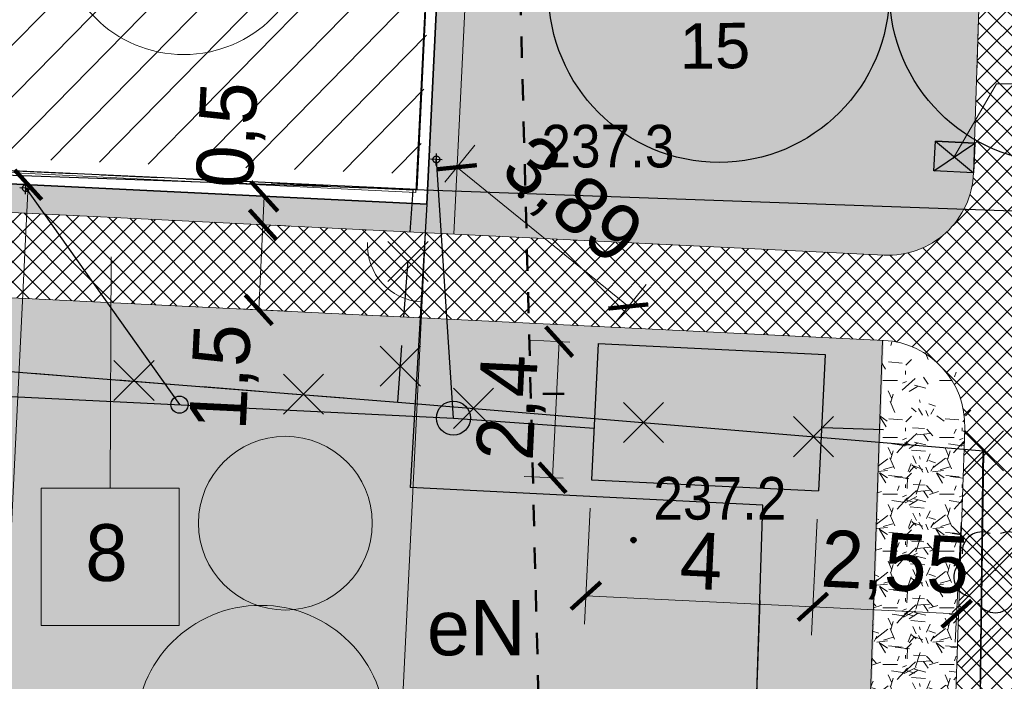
# Model space of a CAD drawing. Extents: x 40810 to 6568062, y -66833 to 5647073.
# Tile 16 of 35: x 6567800 to 6567818, y 5646964 to 5646976. Entities that reach past the tile are written whole.
import ezdxf
from ezdxf.enums import TextEntityAlignment as Align
from ezdxf.lldxf.tags import DXFTag

# ---------------------------------------------------------------- set-up
doc = ezdxf.new("R2010")
doc.units = 0
doc.header["$MEASUREMENT"] = 0
for name, pattern in [('218-500', [1, 0.5, -0.5]), ('8', [2, 1.5, -0.5]), ('DGN_STYLE_2191', [1, -0.25, 0.5, -0.25]), ('DGN_STYLE_9021', [7.5, 3.75, 3.75]), ('KTCR02_05', [1.5, 1, -0.5]), ('PZAG_03_05', [9, 4.5, 4.5]), ('STRICHPUNKTX2', [2, 1, -0.5, 0, -0.5])]:
    doc.linetypes.add(name, pattern=pattern)
doc.layers.get('0').update_dxf_attribs({"linetype": 'CONTINUOUS'})
doc.layers.get('Defpoints').update_dxf_attribs({"linetype": 'CONTINUOUS'})
for name, color, linetype, lineweight in [('_Eko_deszczowka', 94, 'CONTINUOUS', 30), ('_Eko_DŹ_odwierty_obszar', 4, 'CONTINUOUS', 25), ('_EKO_DŹ_odwierty_OPIS', 3, 'CONTINUOUS', 15), ('A_izolacja', 5, 'CONTINUOUS', 9), ('E_przyłacze', 1, '218-500', 70), ('l. przekrojowa', 1, 'CONTINUOUS', 30), ('l.przerywana', 104, 'ICAD_ISO03W100', 5), ('l.widokowa', 140, 'CONTINUOUS', 15), ('Proj Kanalizacja', 33, 'CONTINUOUS', 50), ('szraf1', 8, 'CONTINUOUS', 5), ('wymiarowanie', 176, 'CONTINUOUS', 9)]:
    doc.layers.add(name, color=color, linetype=linetype, lineweight=lineweight)
for name, color, linetype in [('B-widok', 7, 'CONTINUOUS'), ('BDOT1', 7, 'CONTINUOUS'), ('EWID_BUD', 7, 'CONTINUOUS'), ('PZAG', 7, 'CONTINUOUS'), ('Z-zielen', 62, 'CONTINUOUS')]:
    doc.layers.add(name, color=color, linetype=linetype)
doc.styles.add('Arial_1', font='arial.ttf')
doc.styles.get("Standard").update_dxf_attribs({"font": 'GOTHIC.TTF'})
doc.styles.add('STYLE-GEO_140', font='geo_140.shx', dxfattribs={"bigfont": 'geo_140big.shx'})
tags = doc.linetypes.add('ICAD_ISO03W100', pattern=[30, 12, -18]).pattern_tags.tags
tags[6:7] = [DXFTag(74, 4), DXFTag(75, 0), DXFTag(340, '0'), DXFTag(46, 1.0), DXFTag(50, 0.0), DXFTag(44, 0.0), DXFTag(45, 0.0)]
tags[4:5] = [DXFTag(74, 4), DXFTag(75, 0), DXFTag(340, '0'), DXFTag(46, 1.0), DXFTag(50, 0.0), DXFTag(44, 0.0), DXFTag(45, 0.0)]
doc.dimstyles.new('Skala 1-50', dxfattribs={"dimtxt": 1, "dimasz": 0.5, "dimexe": 0.5, "dimexo": 0.5, "dimgap": 0.2, "dimtad": 1, "dimtxsty": 'Standard', "dimblk": 'ARCHTICK', "dimcen": 0.5, "dimclrd": 256, "dimclre": 256, "dimadec": 0, "dimazin": 0, "dimtfac": 1, "dimtdec": 1, "dimtmove": 1, "dimatfit": 3, "dimldrblk": 'ARCHTICK', "dimfxl": 1, "dimlwd": -1, "dimlwe": -1, "dimarcsym": 0})
pattern_1 = [(45, (0, 0), (-0.1767766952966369, 0.1767766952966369), []), (135, (0, 0), (-0.1767766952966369, -0.1767766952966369), [])]
pattern_2 = [(228.0128, (0.72, 1), (-7.999998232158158, -9.000001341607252), [0.134536, -13.319088]), (184.9697, (0.63, 0.9), (12.00000105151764, 0.999991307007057), [0.230868, -22.855925]), (132.5104, (0.4, 0.88), (9.999990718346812, -11.0000086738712), [0.162788, -16.116032]), (267.2737, (0.01, 0.63), (0.9999960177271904, 20.00000029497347), [0.210238, -20.813558]), (292.8337, (0, 0.42), (-5.00000990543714, 11.99999641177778), [0.206155, -20.409373]), (357.2737, (0.08, 0.23), (-20.00000029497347, 0.9999960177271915), [0.210238, -20.813558]), (37.6942, (0.29, 0.22), (-13.00000734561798, -9.99999040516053), [0.278029, -27.524849]), (72.2553, (0.51, 0.39), (7.000010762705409, 21.99999623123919), [0.262488, -25.986321]), (121.4296, (0.59, 0.64), (-8.000008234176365, 12.99999503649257), [0.21095, -20.884073]), (175.2364, (0.48, 0.82), (11.00000094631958, -0.9999915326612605), [0.240832, -11.800763]), (222.3974, (0.24, 0.84), (-12.00000735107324, -10.99999208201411), [0.311448, -30.833375]), (138.8141, (1, 0.62), (-7.000002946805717, 5.999997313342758), [0.106301, -10.523844]), (171.4692, (0.92, 0.69), (12.99999828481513, -2.00000791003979), [0.202237, -20.021511]), (225, (0.72, 0.72), (-2.220446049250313e-16, -1.000000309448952), [0.141421, -1.272792]), (203.1986, (0.65, 0.84), (4.999999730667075, 2.000001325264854), [0.076158, -7.539615]), (291.8014, (0.58, 0.81), (-0.9999999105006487, 3.00000027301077), [0.107703, -5.277462]), (30.9638, (0.62, 0.71), (2.999998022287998, 2.000002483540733), [0.174929, -5.656023]), (161.5651, (0.77, 0.8), (2.000000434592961, -0.9999984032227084), [0.126491, -3.035787]), (16.38950000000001, (0, 0.81), (10.00000219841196, 2.99999270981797), [0.1772, -17.542845]), (70.3462, (0.17, 0.86), (-3.999995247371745, -11.00000213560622), [0.148661, -14.717408]), (293.1986, (0.77, 1), (-2.000001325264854, 4.999999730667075), [0.152315, -7.463458]), (343.6105, (0.83, 0.86), (-10.00000219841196, 2.999992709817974), [0.1772, -17.542845]), (339.444, (0, 0.19), (-5.000001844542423, 1.999995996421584), [0.17088, -8.373124]), (294.7751, (0.16, 0.13), (-4.99999218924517, 11.00000342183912), [0.143178, -14.174643]), (66.80140000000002, (0.78, 0), (2.000001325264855, 4.999999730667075), [0.152315, -7.463458]), (17.354, (0.84, 0.14), (-13.00000201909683, -3.999994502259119), [0.167631, -16.595424]), (69.444, (0.29, 0), (-1.999995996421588, -5.000001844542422), [0.08544, -8.458564]), (101.3099, (0.72, 0), (-0.9999976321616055, 4.000000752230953), [0.05099, -5.048029]), (165.9638, (0.71, 0.05), (3.00000054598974, -0.9999980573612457), [0.206155, -3.91695]), (186.009, (0.51, 0.1), (9.99999975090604, 0.9999993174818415), [0.19105, -18.913923]), (303.6901, (0.62, 0.62), (-1.000001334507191, 1.99999955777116), [0.144222, -3.461329]), (353.1572, (0.7, 0.5), (16.99999936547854, -2.000007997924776), [0.251794, -24.927563]), (60.94540000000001, (0.95, 0.47), (-4.000000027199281, -7.000000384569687), [0.102956, -10.192674]), (90, (1, 0.56), (-0.9999999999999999, 1), [0.06, -0.94]), (120.2564, (0.49, 0.13), (3.999994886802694, -7.000002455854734), [0.138924, -13.75352]), (48.01280000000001, (0.42, 0.25), (7.999998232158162, 9.00000134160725), [0.269072, -13.184552]), (0, (0.6, 0.45), (1, 1), [0.26, -0.74]), (325.3047999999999, (0.86, 0.45), (-9.999994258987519, 7.000008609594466), [0.158114, -15.653274]), (254.0546, (0.99, 0.36), (-0.9999998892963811, -4.000000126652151), [0.145602, -7.134508]), (207.646, (0.95, 0.22), (-18.99999580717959, -10.00000771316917), [0.237065, -23.469474]), (175.4261, (0.74, 0.11), (-13.00000055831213, 0.999994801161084), [0.250799, -24.829074])]
pattern_3 = [(0, (0.04, 0.02), (0, 1), [0, -1]), (0, (0.36, 0.04), (0, 1), [0, -1]), (0, (0.18, 0.26), (0, 1), [0, -1]), (0, (0.4, 0.42), (0, 1), [0, -1]), (0, (0.14, 0.48), (0, 1), [0, -1]), (0, (0.22, 0.72), (0, 1), [0, -1]), (0, (0.08, 0.9), (0, 1), [0, -1]), (0, (0.4, 0.88), (0, 1), [0, -1]), (0, (0.64, 0.92), (0, 1), [0, -1]), (0, (0.76, 0.68), (0, 1), [0, -1]), (0, (0.96, 0.66), (0, 1), [0, -1]), (0, (0.96, 0.3), (0, 1), [0, -1]), (0, (0.78, 0.18), (0, 1), [0, -1]), (0, (0.5, 0.24), (0, 1), [0, -1]), (0, (0.68, 0.42), (0, 1), [0, -1]), (0, (0.5, 0.6), (0, 1), [0, -1]), (0, (0.92, 0.04), (0, 1), [0, -1])]

# ---------------------------------------------------------------- blocks, each defined once
blk = doc.blocks.new('OBOP02_1')
at = {"layer": 'BDOT1', "color": 7, "linetype": 'Continuous'}
blk.add_circle((4.536559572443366e-09, -2.65572452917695e-09), 0.01, dxfattribs=at)
for centre, radius, start, end in [((-0.4702281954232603, 0.6472135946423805), 0.6999999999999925, 66, 186), ((0.4702282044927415, 0.6472135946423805), 0.6999999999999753, 354.0000000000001, 114), ((-0.7608452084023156, -0.2472135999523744), 0.6999999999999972, 138, 258.0000000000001), ((0.7608452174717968, -0.2472135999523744), 0.6999999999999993, 282, 42.00000000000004), ((4.536559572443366e-09, -0.8000000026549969), 0.6999999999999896, 210, 330.0000000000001)]:
    blk.add_arc(centre, radius, start, end, dxfattribs=at)
blk = doc.blocks.new('DWG_H0_11')
at = {"layer": 'BDOT1', "linetype": 'Continuous'}
blk.add_hatch(color=7, dxfattribs=at).paths.add_polyline_path([(0.08999999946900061, -2.728484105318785e-10, 0.9999999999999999), (-0.09000000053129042, -2.728484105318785e-10, 0.9999999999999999)], flags=16)
at = {"layer": 'BDOT1', "color": 7, "linetype": 'Continuous'}
blk.add_lwpolyline([(0.08999999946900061, -2.728484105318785e-10, 0.9999999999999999), (-0.09000000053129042, -2.728484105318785e-10, 0.9999999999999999)], format="xyb", close=True, dxfattribs=at)
blk = doc.blocks.new('RTPW01_1')
at = {"layer": 'BDOT1', "color": 7, "linetype": 'Continuous'}
blk.add_circle((-5.311449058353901e-10, -2.728484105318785e-10), 0.09, dxfattribs=at)
blk.add_blockref('DWG_H0_11', (-5.311449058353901e-10, -2.728484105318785e-10), dxfattribs=at)
blk = doc.blocks.new('_ArchTick')
at = {"color": 0, "linetype": 'ByBlock', "const_width": 0.15}
blk.add_lwpolyline([(-0.5, -0.5), (0.5, 0.5)], dxfattribs=at)
blk = doc.blocks.new('*D203')
at = {"layer": 'Defpoints', "color": 0}
for p in [(6567798.09016985, 5646973.025362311), (6567800.563999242, 5646972.90428865), (6567796.86, 5646947.89)]:
    blk.add_point(p, dxfattribs=at)
at = {"layer": 'wymiarowanie'}
for p, q in [((6567798.589572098, 5646973.000920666), (6567801.06340149, 5646972.879847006)), ((6567797.359402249, 5646947.865558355), (6567799.833231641, 5646947.744484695))]:
    blk.add_line(p, q, dxfattribs=at)
at = {"layer": 'wymiarowanie', "color": 1}
blk.add_line((6567799.333829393, 5646947.768926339), (6567800.563999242, 5646972.90428865), dxfattribs=at)
at = {"layer": 'wymiarowanie', "color": 1, "linetype": 'Continuous', "xscale": 0.5, "yscale": 0.5, "zscale": 0.5}
for p, rotation in [((6567800.563999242, 5646972.90428865), 87.1980771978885), ((6567799.333829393, 5646947.768926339), 267.1980771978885)]:
    blk.add_blockref('_ArchTick', p, dxfattribs=dict(at, rotation=rotation))
at = {"layer": 'wymiarowanie', "color": 0, "linetype": 'Continuous', "insert": (6567799.178795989, 5646960.374298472), "char_height": 1, "attachment_point": 5, "rotation": 87.19807719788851}
blk.add_mtext('25,17', dxfattribs=at)
blk = doc.blocks.new('*D232')
at = {"layer": 'Defpoints', "color": 0}
for p in [(6567813.464604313, 5646966.083186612), (6567823.458762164, 5646965.745685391), (6567823.35104525, 5646962.555949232)]:
    blk.add_point(p, dxfattribs=at)
at = {"layer": 'wymiarowanie'}
for p, q in [((6567813.447729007, 5646965.583471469), (6567813.340012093, 5646962.393735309)), ((6567823.441886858, 5646965.245970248), (6567823.334169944, 5646962.056234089)), ((6567813.356887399, 5646962.893450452), (6567823.35104525, 5646962.555949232))]:
    blk.add_line(p, q, dxfattribs=at)
at = {"layer": 'wymiarowanie', "linetype": 'Continuous', "xscale": 0.5, "yscale": 0.5, "zscale": 0.5}
for p, rotation in [((6567813.356887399, 5646962.893450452), 178.0658650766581), ((6567823.35104525, 5646962.555949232), 358.0658650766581)]:
    blk.add_blockref('_ArchTick', p, dxfattribs=dict(at, rotation=rotation))
at = {"layer": 'wymiarowanie', "color": 0, "linetype": 'Continuous', "insert": (6567818.378440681, 5646963.449439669), "char_height": 1, "attachment_point": 5, "rotation": 358.0658650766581}
blk.add_mtext('10', dxfattribs=at)
blk = doc.blocks.new('*D247')
at = {"layer": 'Defpoints', "color": 0}
for p in [(6567817.318309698, 5646976.502404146), (6567818.75398675, 5646974.572339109), (6567817.246162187, 5646974.365956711)]:
    blk.add_point(p, dxfattribs=at)
at = {"layer": 'wymiarowanie'}
for p, q in [((6567817.263037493, 5646974.865671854), (6567817.335185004, 5646977.002119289)), ((6567818.770862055, 5646975.072054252), (6567818.834330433, 5646976.951493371)), ((6567818.817455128, 5646976.451778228), (6567817.318309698, 5646976.502404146))]:
    blk.add_line(p, q, dxfattribs=at)
at = {"layer": 'wymiarowanie', "linetype": 'Continuous', "xscale": 0.5, "yscale": 0.5, "zscale": 0.5}
for p, rotation in [((6567817.318309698, 5646976.502404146), 178.0658650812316), ((6567818.817455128, 5646976.451778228), 358.0658650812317)]:
    blk.add_blockref('_ArchTick', p, dxfattribs=dict(at, rotation=rotation))
at = {"layer": 'wymiarowanie', "color": 0, "linetype": 'Continuous', "insert": (6567816.266811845, 5646977.296809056), "char_height": 1, "attachment_point": 5, "rotation": 358.06586508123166}
blk.add_mtext('1,5', dxfattribs=at)
blk = doc.blocks.new('*D248')
at = {"layer": 'Defpoints', "color": 0}
for p in [(6567808.278462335, 5646976.807678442), (6567808.254496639, 5646976.098001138), (6567817.246162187, 5646974.365956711)]:
    blk.add_point(p, dxfattribs=at)
at = {"layer": 'wymiarowanie'}
for p, q in [((6567808.271371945, 5646976.597716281), (6567808.295337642, 5646977.307393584)), ((6567817.263037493, 5646974.865671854), (6567817.335185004, 5646977.002119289)), ((6567817.318309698, 5646976.502404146), (6567808.278462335, 5646976.807678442))]:
    blk.add_line(p, q, dxfattribs=at)
at = {"layer": 'wymiarowanie', "linetype": 'Continuous', "xscale": 0.5, "yscale": 0.5, "zscale": 0.5}
for p, rotation in [((6567808.278462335, 5646976.807678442), 178.0658650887), ((6567817.318309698, 5646976.502404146), 358.0658650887)]:
    blk.add_blockref('_ArchTick', p, dxfattribs=dict(at, rotation=rotation))
at = {"layer": 'wymiarowanie', "color": 0, "linetype": 'Continuous', "insert": (6567812.824409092, 5646977.425642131), "char_height": 1, "attachment_point": 5, "rotation": 358.0658650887}
blk.add_mtext('9,05', dxfattribs=at)
blk = doc.blocks.new('*D252')
at = {"layer": 'Defpoints', "color": 0}
for p in [(6567804.434594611, 5646972.714854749), (6567804.410152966, 5646972.215452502), (6567804.696649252, 5646972.201430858)]:
    blk.add_point(p, dxfattribs=at)
at = {"layer": 'wymiarowanie'}
for p, q in [((6567804.721090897, 5646972.700833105), (6567804.696649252, 5646972.201430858)), ((6567804.933996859, 5646972.690413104), (6567805.220493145, 5646972.676391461)), ((6567804.909555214, 5646972.191010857), (6567805.196051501, 5646972.176989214))]:
    blk.add_line(p, q, dxfattribs=at)
at = {"layer": 'wymiarowanie', "linetype": 'Continuous', "xscale": 0.5, "yscale": 0.5, "zscale": 0.5}
for p, rotation in [((6567804.721090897, 5646972.700833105), 87.19807718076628), ((6567804.696649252, 5646972.201430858), 267.1980771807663)]:
    blk.add_blockref('_ArchTick', p, dxfattribs=dict(at, rotation=rotation))
at = {"layer": 'wymiarowanie', "color": 0, "linetype": 'Continuous', "insert": (6567804.149764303, 5646973.778645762), "char_height": 1, "attachment_point": 5, "rotation": 87.19807718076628}
blk.add_mtext('0,5', dxfattribs=at)
blk = doc.blocks.new('*D253')
at = {"layer": 'Defpoints', "color": 0}
for p in [(6567804.410152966, 5646972.215452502), (6567803.765780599, 5646970.745193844), (6567804.623324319, 5646970.703224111)]:
    blk.add_point(p, dxfattribs=at)
at = {"layer": 'wymiarowanie'}
for p, q in [((6567804.696649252, 5646972.201430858), (6567804.623324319, 5646970.703224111)), ((6567804.909555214, 5646972.191010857), (6567805.196051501, 5646972.176989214)), ((6567804.265182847, 5646970.720752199), (6567805.122726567, 5646970.678782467))]:
    blk.add_line(p, q, dxfattribs=at)
at = {"layer": 'wymiarowanie', "linetype": 'Continuous', "xscale": 0.5, "yscale": 0.5, "zscale": 0.5}
for p, rotation in [((6567804.696649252, 5646972.201430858), 87.19807718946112), ((6567804.623324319, 5646970.703224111), 267.1980771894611)]:
    blk.add_blockref('_ArchTick', p, dxfattribs=dict(at, rotation=rotation))
at = {"layer": 'wymiarowanie', "color": 0, "linetype": 'Continuous', "insert": (6567804.031271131, 5646969.520065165), "char_height": 1, "attachment_point": 5, "rotation": 87.19807718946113}
blk.add_mtext('1,5', dxfattribs=at)
blk = doc.blocks.new('*D273')
at = {"layer": 'Defpoints', "color": 0}
for p in [(6567777.265670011, 5646974.044550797), (6567807.580784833, 5646972.56087454), (6567807.120316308, 5646963.152382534)]:
    blk.add_point(p, dxfattribs=at)
at = {"layer": 'wymiarowanie'}
for p, q in [((6567777.241228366, 5646973.545148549), (6567776.780759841, 5646964.136656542)), ((6567807.556343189, 5646972.061472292), (6567807.095874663, 5646962.652980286)), ((6567776.805201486, 5646964.636058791), (6567807.120316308, 5646963.152382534))]:
    blk.add_line(p, q, dxfattribs=at)
at = {"layer": 'wymiarowanie', "linetype": 'Continuous', "xscale": 0.5, "yscale": 0.5, "zscale": 0.5}
for p, rotation in [((6567776.805201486, 5646964.636058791), 177.1980771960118), ((6567807.120316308, 5646963.152382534), 357.1980771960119)]:
    blk.add_blockref('_ArchTick', p, dxfattribs=dict(at, rotation=rotation))
at = {"layer": 'wymiarowanie', "color": 0, "linetype": 'Continuous', "insert": (6567792.000449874, 5646964.664338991), "char_height": 1, "attachment_point": 5, "rotation": 357.19807719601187}
blk.add_mtext('30,35', dxfattribs=at)
blk = doc.blocks.new('*D284')
at = {"layer": 'Defpoints', "color": 0}
for p in [(6567807.580784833, 5646972.560874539), (6567811.129125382, 5646970.762294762), (6567810.599183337, 5646970.109715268)]:
    blk.add_point(p, dxfattribs=at)
at = {"layer": 'wymiarowanie'}
for p, q in [((6567807.895981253, 5646972.949012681), (6567808.425923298, 5646973.601592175)), ((6567808.110726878, 5646973.213454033), (6567811.129125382, 5646970.762294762)), ((6567810.914379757, 5646970.497853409), (6567811.444321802, 5646971.150432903))]:
    blk.add_line(p, q, dxfattribs=at)
at = {"layer": 'wymiarowanie', "xscale": 0.5, "yscale": 0.5, "zscale": 0.5}
for p, rotation in [((6567808.110726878, 5646973.213454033), 140.9208884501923), ((6567811.129125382, 5646970.762294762), 320.9208884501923)]:
    blk.add_blockref('_ArchTick', p, dxfattribs=dict(at, rotation=rotation))
at = {"layer": 'wymiarowanie', "color": 0, "linetype": 'Continuous', "insert": (6567810.105643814, 5646972.585995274), "char_height": 1, "attachment_point": 5, "rotation": 320.9208884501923}
blk.add_mtext('3,89', dxfattribs=at)
blk = doc.blocks.new('*D293')
at = {"layer": 'Defpoints', "color": 0}
for p in [(6567810.481863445, 5646967.712584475), (6567814.477081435, 5646967.517051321), (6567814.377140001, 5646965.475004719)]:
    blk.add_point(p, dxfattribs=at)
at = {"layer": 'wymiarowanie'}
for p, q in [((6567810.4574218, 5646967.213182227), (6567810.357480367, 5646965.171135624)), ((6567814.45263979, 5646967.017649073), (6567814.352698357, 5646964.97560247)), ((6567810.381922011, 5646965.670537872), (6567814.377140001, 5646965.475004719))]:
    blk.add_line(p, q, dxfattribs=at)
at = {"layer": 'wymiarowanie', "linetype": 'Continuous', "xscale": 0.5, "yscale": 0.5, "zscale": 0.5}
for p, rotation in [((6567810.381922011, 5646965.670537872), 177.1980772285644), ((6567814.377140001, 5646965.475004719), 357.1980772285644)]:
    blk.add_blockref('_ArchTick', p, dxfattribs=dict(at, rotation=rotation))
at = {"layer": 'wymiarowanie', "color": 0, "linetype": 'Continuous', "insert": (6567812.414364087, 5646966.284495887), "char_height": 1, "attachment_point": 5, "rotation": 357.19807722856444}
blk.add_mtext('4', dxfattribs=at)
blk = doc.blocks.new('*D294')
at = {"layer": 'Defpoints', "color": 0}
for p in [(6567814.477081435, 5646967.517051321), (6567817.012844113, 5646967.456892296), (6567816.909780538, 5646965.351052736)]:
    blk.add_point(p, dxfattribs=at)
at = {"layer": 'wymiarowanie'}
for p, q in [((6567814.45263979, 5646967.017649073), (6567814.352698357, 5646964.97560247)), ((6567816.988402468, 5646966.957490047), (6567816.885338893, 5646964.851650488)), ((6567814.377140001, 5646965.475004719), (6567816.909780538, 5646965.351052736))]:
    blk.add_line(p, q, dxfattribs=at)
at = {"layer": 'wymiarowanie', "linetype": 'Continuous', "xscale": 0.5, "yscale": 0.5, "zscale": 0.5}
for p, rotation in [((6567814.377140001, 5646965.475004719), 177.1980772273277), ((6567816.909780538, 5646965.351052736), 357.1980772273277)]:
    blk.add_blockref('_ArchTick', p, dxfattribs=dict(at, rotation=rotation))
at = {"layer": 'wymiarowanie', "color": 0, "linetype": 'Continuous', "insert": (6567815.822374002, 5646966.17623536), "char_height": 1, "attachment_point": 5, "rotation": 357.1980772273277}
blk.add_mtext('2,55', dxfattribs=at)
blk = doc.blocks.new('*D295')
at = {"layer": 'Defpoints', "color": 0}
for p in [(6567810.599183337, 5646970.109715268), (6567809.794385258, 5646967.746230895), (6567810.481863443, 5646967.712584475)]:
    blk.add_point(p, dxfattribs=at)
at = {"layer": 'wymiarowanie'}
for p, q in [((6567810.099781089, 5646970.134156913), (6567809.412302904, 5646970.167803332)), ((6567809.911705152, 5646970.143361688), (6567809.794385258, 5646967.746230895)), ((6567809.982461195, 5646967.73702612), (6567809.29498301, 5646967.770672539))]:
    blk.add_line(p, q, dxfattribs=at)
at = {"layer": 'wymiarowanie', "linetype": 'Continuous', "xscale": 0.5, "yscale": 0.5, "zscale": 0.5}
for p, rotation in [((6567809.911705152, 5646970.143361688), 87.19807718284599), ((6567809.794385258, 5646967.746230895), 267.198077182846)]:
    blk.add_blockref('_ArchTick', p, dxfattribs=dict(at, rotation=rotation))
at = {"layer": 'wymiarowanie', "color": 0, "linetype": 'Continuous', "insert": (6567809.082926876, 5646968.982487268), "char_height": 1, "attachment_point": 5, "rotation": 87.19807718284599}
blk.add_mtext('2,4', dxfattribs=at)

msp = doc.modelspace()

# ---------------------------------------------------------------- hatches: boundary and pattern name
at = {"layer": 'szraf1', "true_color": 0xc7c8ca}
h = msp.add_hatch(dxfattribs=at)
h.set_pattern_fill('ANSI37', color=9, scale=2, style=0)
h.set_pattern_definition(pattern_1)
h.paths.add_polyline_path([(6567823.290277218, 5646949.789298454), (6567823.249822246, 5646947.075506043), (6567815.664571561, 5646947.380083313, 0.1966573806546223), (6567818.004233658, 5646952.370491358), (6567818.831690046, 5646976.873305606, 0.1608154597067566), (6567817.350105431, 5646983.958499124), (6567809.203317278, 5646997.767785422, 0.2654325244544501), (6567799.729148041, 5647003.178499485), (6567753.06303861, 5647002.389708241, 0.2081719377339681), (6567747.979839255, 5647000.074529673), (6567747.209997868, 5647008.789999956), (6567747.350053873, 5647008.792367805, 0.1638587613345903), (6567751.584473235, 5647007.366387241), (6567799.729148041, 5647008.178499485, -0.2744804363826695), (6567813.50975784, 5647000.308369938), (6567821.656545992, 5646986.49908364, -0.14264435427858), (6567823.866820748, 5646977.829202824), (6567822.996147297, 5646952.046635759, 0.08184528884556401)])
at = {"layer": 'szraf1', "linetype": 'Continuous'}
h = msp.add_hatch(dxfattribs=at)
h.set_pattern_fill('ANSI37', color=40, scale=2, style=0)
h.set_pattern_definition(pattern_1)
h.paths.add_polyline_path([(6567813.016186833, 5646947.486426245), (6567815.626365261, 5646947.346295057, 0.2076535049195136), (6567818.004235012, 5646952.370531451), (6567818.869669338, 5646977.997956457, 0.1426443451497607), (6567817.350105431, 5646983.958499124), (6567812.569733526, 5646992.06151138), (6567801.528724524, 5646992.601878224, -0.3950589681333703), (6567800.577751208, 5646993.583748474), (6567800.415611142, 5647003.157058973), (6567796.415598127, 5647003.123956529), (6567796.571625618, 5646993.911553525, -0.4191824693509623), (6567795.571769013, 5646992.894619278), (6567776.232098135, 5646993.83994063), (6567775.170294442, 5646972.144708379), (6567787.446400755, 5646971.543893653), (6567787.304639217, 5646968.64736061), (6567797.092923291, 5646968.168304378), (6567797.23468483, 5646971.06483742), (6567815.62616289, 5646970.164725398, -0.3999617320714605), (6567817.052837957, 5646968.666518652), (6567816.505089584, 5646952.421157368, -0.299344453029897)])
h.paths.add_polyline_path([(6567795.834244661, 5646973.135771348), (6567797.332451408, 5646973.062446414), (6567797.308009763, 5646972.563044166), (6567815.631408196, 5646971.666264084, 0.418656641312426), (6567817.203878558, 5646973.113844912), (6567817.370523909, 5646978.048582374, 0.1426443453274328), (6567816.058173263, 5646983.196323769), (6567812.161408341, 5646989.801570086, 0.2970977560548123), (6567811.150230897, 5646990.629188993), (6567801.519085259, 5646991.100554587, 0.414213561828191), (6567800.471397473, 5646990.150633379), (6567800.448321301, 5646989.679131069), (6567794.594661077, 5646989.965619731), (6567794.666620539, 5646991.435926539), (6567781.462425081, 5646992.082163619), (6567777.656979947, 5646992.268408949), (6567776.741826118, 5646973.569590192), (6567787.519725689, 5646973.042100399), (6567787.537144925, 5646973.529311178), (6567789.041762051, 5646973.455672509), (6567788.876113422, 5646970.072245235), (6567795.668041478, 5646969.739836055)], flags=16)
h = msp.add_hatch(dxfattribs=at)
h.set_pattern_fill('GRAVL1', color=256, style=0)
h.set_pattern_definition(pattern_2)
h.paths.add_polyline_path([(6567797.308009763, 5646972.563044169), (6567797.332451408, 5646973.062446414), (6567807.580784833, 5646972.560874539), (6567808.399537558, 5646989.289984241), (6567800.448321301, 5646989.679131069), (6567800.473152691, 5646990.178514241), (6567808.923381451, 5646989.764944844), (6567808.055745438, 5646972.037030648)])
h = msp.add_hatch(dxfattribs=at)
h.set_pattern_fill('GRAVL1', color=256, style=0)
h.set_pattern_definition(pattern_2)
h.paths.add_polyline_path([(6567815.542933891, 5646968.373237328), (6567817.03957309, 5646968.248396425), (6567817.026682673, 5646967.866682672), (6567816.988515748, 5646966.736475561), (6567816.955397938, 5646965.755783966), (6567816.946472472, 5646965.491481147), (6567816.695065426, 5646958.046762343), (6567815.195919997, 5646958.09738826)])
h.paths.add_polyline_path([(6567815.603469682, 5646970.165836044), (6567815.626162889, 5646970.164725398, -0.4097843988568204), (6567817.051983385, 5646968.615892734), (6567817.049766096, 5646968.550233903), (6567817.03957309, 5646968.248396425), (6567815.542933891, 5646968.373237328)])
at = {"layer": 'wymiarowanie'}
h = msp.add_hatch(dxfattribs=at)
h.set_pattern_fill('ANSI31', color=256, scale=0.2, angle=0.5384788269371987, style=0)
h.set_pattern_definition([(45.53847882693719, (6567928.101024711, 5646924.288437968), (-0.4532128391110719, 0.4447731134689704), [])])
h.paths.add_polyline_path([(6567788.542576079, 5646990.137405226), (6567778.271940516, 5646990.513727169), (6567777.475207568, 5646974.234535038), (6567807.453007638, 5646973.087492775), (6567808.262438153, 5646989.269763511), (6567800.654351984, 5646989.600387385), (6567800.372272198, 5646984.209012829), (6567788.345574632, 5646984.76081186)])
at = {"layer": 'wymiarowanie', "linetype": 'Continuous', "true_color": 0xffffff}
msp.add_hatch(color=7, dxfattribs=at).paths.add_polyline_path([(6567800.791610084, 5646965.146365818), (6567803.219430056, 5646965.146365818), (6567803.219430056, 5646967.565831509), (6567800.791610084, 5646967.565831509)])
at = {"layer": 'Z-zielen', "linetype": 'Continuous'}
h = msp.add_hatch(dxfattribs=at)
h.set_pattern_fill('STIPPLE', color=256, style=0)
h.set_pattern_definition(pattern_3)
h.paths.add_polyline_path([(6567834.600000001, 5646957.495000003), (6567823.191362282, 5646957.827383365), (6567823.444938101, 5646965.336324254), (6567828.442089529, 5646965.167571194), (6567828.863972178, 5646977.660449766), (6567823.866820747, 5646977.829202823, 0.1426547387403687), (6567821.656545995, 5646986.499083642), (6567813.2373845, 5647000.769395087, 0.2607595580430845), (6567799.458200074, 5647008.176205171), (6567751.703012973, 5647007.367391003), (6567753.913369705, 5647007.404827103), (6567751.011241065, 5647008.834453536), (6567829.898409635, 5647009.741269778)])
h.paths.add_polyline_path([(6567821.79, 5646988.53), (6567828.8, 5646988.46), (6567828.94, 5647000.44), (6567821.94, 5647000.52)], flags=16)
h.paths.add_polyline_path([(6567821.940000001, 5647003.02), (6567820.471388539, 5647003.038372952), (6567820.303639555, 5646991.746975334), (6567818.547591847, 5646991.768944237), (6567820.448493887, 5646988.546803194), (6567821.790000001, 5646988.53)], flags=16)
h.paths.add_polyline_path([(6567829.530103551, 5646985.826366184, 0.9999999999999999), (6567825.131237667, 5646985.826366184, 0.9999999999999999)], flags=16)
h.paths.add_polyline_path([(6567821.94, 5647003.02), (6567825.040000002, 5647003.02), (6567825.040000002, 5647000.52), (6567821.94, 5647000.52)], flags=16)
edge = h.paths.add_edge_path()
edge.add_arc((6567747.431800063, 5647001.680976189), 7.111861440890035, 279.14085864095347, 5.919009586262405, ccw=False)
edge.add_line((6567748.561161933, 5646994.662188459), (6567748.005706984, 5647000.103134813))
edge.add_arc((6567753.177665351, 5646995.400115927), 6.990532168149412, 91.00105870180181, 137.7187995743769, ccw=False)
edge.add_line((6567753.055534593, 5647002.389581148), (6567754.503133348, 5647002.41409866))
h = msp.add_hatch(dxfattribs=at)
h.set_pattern_fill('STIPPLE', color=256, style=0)
h.set_pattern_definition(pattern_3)
edge = h.paths.add_edge_path()
edge.add_line((6567800.472762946, 5646990.178533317), (6567808.923381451, 5646989.764944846))
edge.add_line((6567808.923381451, 5646989.764944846), (6567808.055745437, 5646972.037030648))
edge.add_line((6567808.055745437, 5646972.037030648), (6567815.70473313, 5646971.66447083))
edge.add_arc((6567815.706275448, 5646973.162875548), 1.498405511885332, 269.9410250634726, 358.124840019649)
edge.add_line((6567817.203878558, 5646973.113844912), (6567817.375936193, 5646978.369213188))
edge.add_arc((6567807.875936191, 5646978.369213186), 9.500000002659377, 8.590423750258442e-09, 30.53847881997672)
edge.add_line((6567816.058173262, 5646983.196323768), (6567811.96263572, 5646990.138501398))
edge.add_arc((6567811.101347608, 5646989.630384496), 0.9999999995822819, 30.53847877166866, 87.1980771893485)
edge.add_line((6567811.150230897, 5646990.629188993), (6567801.519085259, 5646991.100554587))
edge.add_arc((6567801.470201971, 5646990.101750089), 1.000000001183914, 87.19807723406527, 175.5974069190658)
h = msp.add_hatch(dxfattribs=at)
h.set_pattern_fill('STIPPLE', color=256, style=0)
h.set_pattern_definition(pattern_3)
h.paths.add_polyline_path([(6567793.055802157, 5646968.365888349), (6567797.092923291, 5646968.168304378), (6567797.23468483, 5646971.06483742), (6567815.62616289, 5646970.164725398), (6567815.218624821, 5646958.096621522), (6567816.695065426, 5646958.046762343), (6567816.505089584, 5646952.421157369, -0.2993158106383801), (6567813.016186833, 5646947.486426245), (6567791.865592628, 5646948.483466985), (6567791.957649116, 5646950.731583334), (6567792.44, 5646951.54)])

# ---------------------------------------------------------------- linework, layer by layer
at = {"lineweight": 5}
for centre, radius in [((6567803.303456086, 5646977.398411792), 2.201803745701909), ((6567805.091921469, 5646966.947181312), 1.529578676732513), ((6567804.659806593, 5646963.298887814), 2.201803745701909)]:
    msp.add_circle(centre, radius, dxfattribs=at)
at = {"layer": '_Eko_deszczowka', "linetype": 'STRICHPUNKTX2', "ltscale": 5}
for p, q in [((6567807.744300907, 5646973.246218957), (6567807.754359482, 5646973.455977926)), ((6567807.85420968, 5646973.346069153), (6567807.644450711, 5646973.356127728)), ((6567800.517746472, 5646972.74142883), (6567800.527805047, 5646972.951187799)), ((6567800.627655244, 5646972.841279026), (6567800.417896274, 5646972.8513376))]:
    msp.add_line(p, q, dxfattribs=at)
at = {"layer": '_Eko_deszczowka', "linetype": 'Continuous'}
for p, q in [((6567808.05030383, 5646968.797644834), (6567807.749330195, 5646973.351098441)), ((6567800.52277576, 5646972.846308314), (6567803.227695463, 5646969.033671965)), ((6567810.599183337, 5646970.109715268), (6567810.481863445, 5646967.712584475)), ((6567810.599183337, 5646970.109715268), (6567814.594401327, 5646969.914182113)), ((6567785.793197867, 5646969.886947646), (6567808.05030383, 5646968.797644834)), ((6567814.594401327, 5646969.914182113), (6567814.477081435, 5646967.517051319)), ((6567808.05030383, 5646968.797644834), (6567810.52638518, 5646968.62227182)), ((6567810.481863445, 5646967.712584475), (6567814.477081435, 5646967.517051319))]:
    msp.add_line(p, q, dxfattribs=at)
at = {"layer": '_Eko_deszczowka', "color": 98, "linetype": 'Continuous'}
msp.add_line((6567814.55114077, 5646968.63314133), (6567815.620238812, 5646968.597038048), dxfattribs=at)
at = {"layer": '_Eko_deszczowka', "linetype": 'STRICHPUNKTX2', "ltscale": 5}
for centre, radius in [((6567807.749330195, 5646973.351098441), 0.05999999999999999), ((6567800.522775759, 5646972.846308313), 0.06000000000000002)]:
    msp.add_circle(centre, radius, dxfattribs=at)
at = {"layer": '_Eko_deszczowka', "linetype": 'Continuous'}
for centre, radius in [((6567803.227695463, 5646969.033671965), 0.15), ((6567808.05030383, 5646968.797644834), 0.3)]:
    msp.add_circle(centre, radius, dxfattribs=at)
at = {"layer": '_Eko_DŹ_odwierty_obszar'}
for centre in [(6567812.72588118, 5646976.29857846), (6567818.72588118, 5646976.29857846)]:
    msp.add_circle(centre, 3, dxfattribs=at)
at = {"layer": 'A_izolacja', "lineweight": 35}
msp.add_lwpolyline([(6567800.448321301, 5646989.679131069), (6567808.399537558, 5646989.289984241), (6567807.580784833, 5646972.560874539), (6567777.26567001, 5646974.044550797), (6567778.081590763, 5646990.715796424), (6567788.8387152, 5646990.189323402), (6567788.578306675, 5646984.868543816), (6567800.184280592, 5646984.28413712)], close=True, dxfattribs=at)
at = {"layer": 'B-widok'}
msp.add_lwpolyline([(6567816.533848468, 5646973.669558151), (6567817.229410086, 5646973.635516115), (6567817.203878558, 5646973.113844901), (6567816.508316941, 5646973.147886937), (6567817.229410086, 5646973.635516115), (6567816.533848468, 5646973.669558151), (6567817.203878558, 5646973.113844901), (6567816.508316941, 5646973.147886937), (6567816.533848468, 5646973.669558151)], dxfattribs=at)
at = {"layer": 'BDOT1', "color": 7, "linetype": 'KTCR02_05'}
msp.add_lwpolyline([(6567775.7, 5646971.27), (6567791.38, 5646970.24), (6567793.12, 5646970.12), (6567796.16, 5646969.94), (6567807.07, 5646969.08), (6567807.34, 5646972.81), (6567795.3, 5646973.39), (6567795.25, 5646971.9), (6567793.77, 5646971.97), (6567790.9, 5646972.11), (6567789.37, 5646972.19), (6567789.46, 5646973.67), (6567777.32, 5646974.25), (6567778.22, 5646990.51), (6567785.79, 5646990.17), (6567788.64, 5646989.99), (6567790.018664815, 5646989.931901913), (6567800.63, 5646989.45), (6567800.63, 5646990.6), (6567776.79, 5646991.74)], close=True, dxfattribs=at)
at = {"layer": 'BDOT1', "color": 7, "linetype": 'DGN_STYLE_9021'}
for points in [[(6567793.12, 5646970.12), (6567796.16, 5646969.94), (6567807.07, 5646969.08), (6567817.38, 5646968.22)], [(6567817.37, 5646968.26), (6567817.15, 5646949.7), (6567775.39, 5646951.41)], [(6567817.38, 5646968.22), (6567817.13, 5646949.67)]]:
    msp.add_lwpolyline(points, dxfattribs=at)
at = {"layer": 'E_przyłacze', "linetype": 'DGN_STYLE_2191', "lineweight": 50, "ltscale": 0.75}
for p, q in [((6567809.918390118, 5646949.649088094), (6567809.151486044, 5646979.168591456)), ((6567809.996965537, 5646969.223533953), (6567809.409854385, 5646969.223533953))]:
    msp.add_line(p, q, dxfattribs=at)
at = {"layer": 'EWID_BUD', "color": 7, "linetype": 'Continuous'}
msp.add_lwpolyline([(6567777.37, 5646974.21), (6567807.41, 5646972.83), (6567808.19, 5646989.1), (6567800.63, 5646989.47), (6567800.36, 5646984.07), (6567792.27, 5646984.47), (6567789.72, 5646984.59), (6567788.37, 5646984.66), (6567788.63, 5646990), (6567785.79, 5646990.17), (6567778.23, 5646990.51)], close=True, dxfattribs=at)
at = {"layer": 'l. przekrojowa', "color": 7, "linetype": 'Continuous'}
for p, q in [((6567807.580784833, 5646972.560874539), (6567807.285589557, 5646967.575354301)), ((6567813.499551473, 5646967.264534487), (6567807.285589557, 5646967.575354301)), ((6567812.918051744, 5646949.873290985), (6567813.499551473, 5646967.264534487))]:
    msp.add_line(p, q, dxfattribs=at)
at = {"layer": 'l.przerywana', "color": 7}
msp.add_lwpolyline([(6567800.638305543, 5646989.469593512), (6567808.19, 5646989.1), (6567807.390800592, 5646972.770412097), (6567777.475207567, 5646974.234535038), (6567778.271575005, 5646990.506258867), (6567788.629177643, 5646989.99933916), (6567788.368782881, 5646984.678840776), (6567800.374251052, 5646984.074317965), (6567800.638305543, 5646989.469593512)], dxfattribs=at)
at = {"layer": 'l.widokowa', "color": 5}
for p, q in [((6567817.370523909, 5646978.048582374), (6567817.203878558, 5646973.113844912)), ((6567817.370523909, 5646978.048582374), (6567817.203878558, 5646973.113844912)), ((6567797.308009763, 5646972.563044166), (6567815.631408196, 5646971.666264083)), ((6567797.23468483, 5646971.06483742), (6567815.626162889, 5646970.164725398)), ((6567815.603469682, 5646970.165836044), (6567815.195919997, 5646958.09738826)), ((6567817.051983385, 5646968.615892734), (6567816.505089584, 5646952.421157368))]:
    msp.add_line(p, q, dxfattribs=at)
at = {"layer": 'l.widokowa', "color": 5, "linetype": 'Continuous'}
msp.add_lwpolyline([(6567808.055745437, 5646972.037030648), (6567808.923381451, 5646989.764944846), (6567800.472762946, 5646990.178533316)], dxfattribs=at)
at = {"layer": 'l.widokowa', "color": 5}
for centre, start, end in [((6567815.70473313, 5646973.16447083), 267.1980771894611, 358.065865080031), ((6567815.552837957, 5646968.666518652), 358.065865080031, 87.19807722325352)]:
    msp.add_arc(centre, 1.5, start, end, dxfattribs=at)
at = {"layer": 'l.widokowa', "color": 7, "linetype": 'Continuous'}
msp.add_arc((6567807.538235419, 5646971.842262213), 1, 177.1980771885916, 266.6114430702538, dxfattribs=at)
at = {"layer": 'PZAG', "color": 191, "linetype": 'PZAG_03_05'}
msp.add_lwpolyline([(6567752.96, 5647032.39), (6567757.87, 5646974.96), (6567757.87, 5646974.59), (6567831.71, 5646971.95)], dxfattribs=at)
at = {"layer": 'wymiarowanie', "color": 1, "linetype": 'Continuous'}
for p, q in [((6567806.895460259, 5646971.906593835), (6567807.602567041, 5646971.199487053)), ((6567806.89546026, 5646971.199487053), (6567807.602567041, 5646971.906593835)), ((6567806.762188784, 5646970.065473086), (6567807.469295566, 5646969.358366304)), ((6567806.762188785, 5646969.358366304), (6567807.469295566, 5646970.065473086)), ((6567802.07274799, 5646969.81332842), (6567802.779854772, 5646969.106221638)), ((6567802.07274799, 5646969.106221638), (6567802.779854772, 5646969.81332842)), ((6567805.056876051, 5646969.571985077), (6567805.763982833, 5646968.864878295)), ((6567805.056876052, 5646968.864878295), (6567805.763982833, 5646969.571985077)), ((6567808.049268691, 5646969.322377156), (6567808.756375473, 5646968.615270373)), ((6567808.049268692, 5646968.615270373), (6567808.756375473, 5646969.322377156)), ((6567811.04166133, 5646969.072769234), (6567811.748768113, 5646968.365662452)), ((6567811.041661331, 5646968.365662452), (6567811.748768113, 5646969.072769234)), ((6567814.03405397, 5646968.823161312), (6567814.741160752, 5646968.11605453)), ((6567814.034053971, 5646968.11605453), (6567814.741160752, 5646968.823161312)), ((6567817.026446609, 5646968.573553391), (6567817.733553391, 5646967.866446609)), ((6567817.02644661, 5646967.866446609), (6567817.733553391, 5646968.573553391)), ((6567816.990143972, 5646965.103993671), (6567817.697250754, 5646964.396886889)), ((6567816.990143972, 5646964.396886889), (6567817.697250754, 5646965.103993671))]:
    msp.add_line(p, q, dxfattribs=at)
at = {"layer": 'wymiarowanie', "color": 7, "linetype": 'Continuous'}
msp.add_line((6567802.00552007, 5646967.565831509), (6567802.023265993, 5646971.634952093), dxfattribs=at)
at = {"layer": 'wymiarowanie', "color": 1, "linetype": 'Continuous', "lineweight": 30}
for p, q in [((6567816.829342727, 5646966.895648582), (6567818.350639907, 5646965.374351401)), ((6567816.829342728, 5646965.374351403), (6567818.350639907, 5646966.895648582))]:
    msp.add_line(p, q, dxfattribs=at)
at = {"layer": 'wymiarowanie', "color": 7, "linetype": 'Continuous'}
msp.add_lwpolyline([(6567819.448485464, 5646974.683055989), (6567817.610220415, 5646974.683055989), (6567816.849234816, 5646973.368725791)], dxfattribs=at)
msp.add_lwpolyline([(6567800.791610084, 5646965.146365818), (6567803.219430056, 5646965.146365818), (6567803.219430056, 5646967.565831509), (6567800.791610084, 5646967.565831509)], close=True, dxfattribs=at)

# ---------------------------------------------------------------- block references
at = {"layer": 'BDOT1', "color": 7, "linetype": 'Continuous', "xscale": 0.5, "yscale": 0.5, "zscale": 0.5}
for name, p in [('RTPW01_1', (6567809.24, 5646972.72)), ('OBOP02_1', (6567817.59, 5646966.12)), ('RTPW01_1', (6567811.22, 5646966.65))]:
    msp.add_blockref(name, p, dxfattribs=at)

# ---------------------------------------------------------------- texts
at = {"layer": '_EKO_DŹ_odwierty_OPIS', "color": 3, "insert": (6567812.026705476, 5646975.744628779), "char_height": 0.8, "width": 1.707543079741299, "attachment_point": 1, "rotation": 0.6593400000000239, "style": 'Arial_1'}
msp.add_mtext('15', dxfattribs=at)
at = {"layer": 'BDOT1', "color": 7, "linetype": 'Continuous', "style": 'STYLE-GEO_140', "width": 0.9332799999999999}
for s, p in [('237.3', (6567810.769955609, 5646973.585)), ('237.2', (6567812.740858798, 5646967.385))]:
    msp.add_text(s, height=0.75, dxfattribs=at).set_placement(p, align=Align.MIDDLE_CENTER)
at = {"layer": 'Proj Kanalizacja', "color": 1, "linetype": '8', "insert": (6567808.451559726, 5646965.593008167), "char_height": 0.972, "attachment_point": 2}
msp.add_mtext('{\\fArial|b0|i0|c238|p34;eN}', dxfattribs=at)
at = {"layer": 'wymiarowanie', "color": 7, "linetype": 'Continuous', "insert": (6567801.571458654, 5646966.929043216), "char_height": 1, "width": 2.942493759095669, "attachment_point": 1}
msp.add_mtext('8', dxfattribs=at)

# ---------------------------------------------------------------- dimensions: what is measured, and where the dimension line sits
at = {"layer": 'wymiarowanie', "linetype": 'Continuous'}
dim = msp.add_linear_dim(base=(6567808.278462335, 5646976.807678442), p1=(6567817.246162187, 5646974.365956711), p2=(6567808.254496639, 5646976.098001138), angle=178.0658650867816, dimstyle='Skala 1-50', dxfattribs=at)
dim.commit()
dim.dimension.update_dxf_attribs({"geometry": '*D248', "text_midpoint": (6567812.824409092, 5646977.425642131)})
for base, p1, p2, angle, picture, middle, dimtype in [((6567817.318309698, 5646976.502404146), (6567818.75398675, 5646974.572339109), (6567817.246162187, 5646974.365956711), 178.0658650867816, '*D247', (6567816.241213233, 5646976.538777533), 160), ((6567804.696649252, 5646972.201430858), (6567804.434594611, 5646972.714854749), (6567804.410152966, 5646972.215452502), 267.1980771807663, '*D252', (6567804.919882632, 5646973.740954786), 161), ((6567804.623324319, 5646970.703224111), (6567804.410152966, 5646972.215452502), (6567803.765780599, 5646970.745193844), 267.1980771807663, '*D253', (6567804.788828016, 5646969.482988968), 160)]:
    dim = msp.add_linear_dim(base=base, p1=p1, p2=p2, angle=angle, dimstyle='Skala 1-50', dxfattribs=at)
    dim.commit()
    dim.dimension.update_dxf_attribs({"geometry": picture, "text_midpoint": middle, "dimtype": dimtype})
for p1, p2, distance, picture, middle in [((6567777.265670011, 5646974.044550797), (6567807.580784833, 5646972.56087454), -9.419753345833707, '*D273', (6567792.000449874, 5646964.664338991)), ((6567807.580784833, 5646972.560874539), (6567810.599183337, 5646970.109715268), 0.8406536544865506, '*D284', (6567810.105643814, 5646972.585995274)), ((6567810.599183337, 5646970.109715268), (6567810.481863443, 5646967.712584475), -0.6883010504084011, '*D295', (6567809.082926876, 5646968.982487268)), ((6567810.481863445, 5646967.712584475), (6567814.477081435, 5646967.517051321), -2.0444907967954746, '*D293', (6567812.414364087, 5646966.284495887)), ((6567813.464604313, 5646966.083186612), (6567823.458762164, 5646965.745685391), -3.1915544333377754, '*D232', (6567818.378440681, 5646963.449439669))]:
    dim = msp.add_aligned_dim(p1=p1, p2=p2, distance=distance, dimstyle='Skala 1-50', dxfattribs=at)
    dim.commit()
    dim.dimension.update_dxf_attribs({"geometry": picture, "text_midpoint": middle})
at = {"layer": 'wymiarowanie', "color": 1, "linetype": 'Continuous'}
dim = msp.add_aligned_dim(p1=(6567796.86, 5646947.89), p2=(6567798.09016985, 5646973.025362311), distance=-2.476790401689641, dimstyle='Skala 1-50', override={"dimclrd": 1, "dimtmove": 2}, dxfattribs=at)
dim.commit()
dim.dimension.update_dxf_attribs({"geometry": '*D203', "text_midpoint": (6567799.178795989, 5646960.374298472)})
at = {"layer": 'wymiarowanie', "linetype": 'Continuous'}
dim = msp.add_linear_dim(base=(6567816.909780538, 5646965.351052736), p1=(6567814.477081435, 5646967.517051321), p2=(6567817.012844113, 5646967.456892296), angle=357.1980772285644, text='2,55', dimstyle='Skala 1-50', dxfattribs=at)
dim.commit()
dim.dimension.update_dxf_attribs({"geometry": '*D294', "text_midpoint": (6567815.784683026, 5646965.406117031), "dimtype": 160})

doc.saveas('drawing.dxf')
